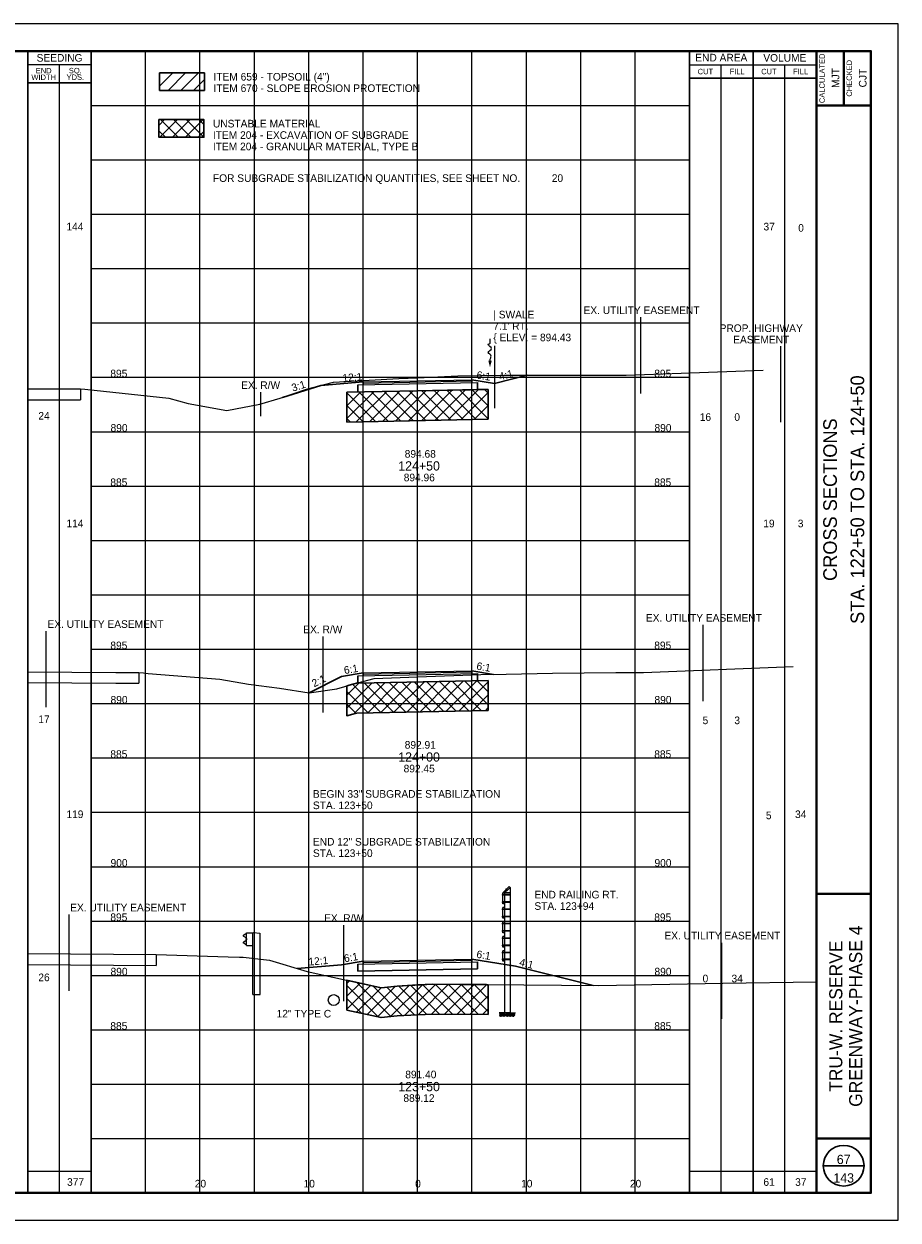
# Paper-space layout 'Layout1' of a CAD drawing. Header units: feet. Extents: x -1005 to 2379, y -670 to 6548.
# Tile 49 of 69: x 80 to 160, y 3332 to 3442. Entities that reach past the tile are written whole.
import ezdxf
from ezdxf.enums import TextEntityAlignment as Align

# ---------------------------------------------------------------- set-up
doc = ezdxf.new("R2010")
doc.units = ezdxf.units.FT
doc.header["$LTSCALE"] = 5
doc.header["$MEASUREMENT"] = 0
for name, pattern in [('cl5', [50, 1.25, -1.25, 45, -1.25, 1.25]), ('DGN Style 2', [150.837143, 90.502286, -60.334857]), ('DGN Style 3', [211.172, 150.837143, -60.334857]), ('esmtshpr', [5.35, 1, -0.175, -0.175, 4]), ('esmtuex', [4.65, 0.8, -0.275, -0.275, 0.8, -0.3, 0.8, -0.3, 0.8, -0.3]), ('fencepr', [1, 0.925, 0.075]), ('rowex', [4.85, 0.8, -0.375, -0.375, 0.8, -0.3, 0.8, -0.3, 0.8, -0.3])]:
    doc.linetypes.add(name, pattern=pattern)
for name, color, linetype, lineweight in [('DR_P_Erosion_Control', 7, 'Continuous', 13), ('DR_P_Flow_Arrow', 151, 'Continuous', 13), ('DR_P_Storm_Sewer', 151, 'Continuous', 13), ('DR_P_Text', 7, 'Continuous', 13), ('GE_P_CL_5', 7, 'cl5', 13), ('PV_P_Text', 7, 'Continuous', 13), ('PV_X_EOP', 7, 'DGN Style 3', 0), ('RD_P_Cells', 7, 'Continuous', 0), ('RD_P_Fence', 230, 'fencepr', 13), ('RD_X_Cells', 7, 'Continuous', 0), ('RW_P_Esmt_SH', 193, 'esmtshpr', 40), ('RW_X_Esmt_U', 6, 'esmtuex', 30), ('RW_X_Fee_RW', 6, 'rowex', 30), ('SH_Border', 7, 'Continuous', 40), ('SH_Data', 7, 'Continuous', 0), ('SH_Major_Grid_Line', 254, 'Continuous', 13), ('SH_Text', 7, 'Continuous', 13), ('TX_P_20', 7, 'Continuous', 13), ('TX_P_5', 7, 'Continuous', 13), ('TX_X_5', 7, 'Continuous', 0), ('XS_P_Finished_Grade', 3, 'Continuous', 30), ('XS_P_Pavt_Surface', 251, 'Continuous', 13), ('XS_P_Subgrade', 4, 'Continuous', 30), ('XS_P_Undercut', 230, 'Continuous', 30), ('XS_X_Ground_Line', 3, 'DGN Style 2', 13)]:
    doc.layers.add(name, color=color, linetype=linetype, lineweight=lineweight)
doc.layers.add('SH_Cut_Line', color=7, linetype='DGN Style 3', lineweight=0, plot=False)
doc.layers.add('XS_P_Pavt_Layers', color=251, linetype='Continuous', lineweight=0, transparency=0.5)
doc.styles.add('Slanted-Normal LS 0.50', font='font31.shx', dxfattribs={"height": 0.14})
doc.styles.add('Slanted-Sub Title', font='font31.shx', dxfattribs={"height": 0.17})
doc.styles.add('Style-font30', font='font30.shx')
doc.styles.add('Style-font31', font='font31.shx')
doc.styles.add('Style-font70', font='font70.shx')

# ---------------------------------------------------------------- blocks, each defined once
blk = doc.blocks.new('XS POINT_302')
at = {"layer": 'RW_X_Fee_RW', "linetype": 'DGN Style 3', "lineweight": 0}
blk.add_line((0, 3.5), (0, -3.5), dxfattribs=at)
blk = doc.blocks.new('GPKLBL_231')
at = {"layer": 'TX_P_5', "linetype": 'Continuous', "insert": (-0.48, 1), "char_height": 0.7, "attachment_point": 1, "rotation": 345.9638, "line_spacing_factor": 0.66, "style": 'Style-font31'}
blk.add_mtext('4:1', dxfattribs=at)
blk = doc.blocks.new('GRLT')
at = {"layer": 'RD_X_Cells', "linetype": 'DGN Style 3'}
for p, q in [((-1.51, 2.21), (-1.56, 2.19)), ((-0.97, 2.29), (-1.51, 2.21)), ((-0.89, 2.25), (-0.97, 2.29)), ((-0.31, 2.25), (-0.89, 2.25)), ((-0.89, -0.16), (-0.89, 2.25)), ((-0.31, 1.08), (-0.31, 2.25)), ((-1.56, -0.16), (-1.56, 2.19)), ((-0.31, 1.08), (-0.89, 1.08)), ((-1.56, -3.42), (-1.56, -0.16)), ((-0.89, -3.42), (-0.89, -0.16)), ((-0.89, -3.42), (-1.56, -3.42))]:
    blk.add_line(p, q, dxfattribs=at)
at = {"layer": 'RD_X_Cells', "linetype": 'DGN Style 3', "flags": 128}
blk.add_lwpolyline([(-0.31, 1.16), (-0.22, 1.17), (-0.06, 1.29), (-0.06, 1.29, 0.51949), (-0.06, 1.41), (-0.06, 1.41), (-0.26, 1.56), (-0.26, 1.56, -0.244874), (-0.3, 1.62), (-0.3, 1.62), (-0.3, 1.67), (-0.3, 1.71), (-0.3, 1.71, -0.244874), (-0.26, 1.78), (-0.26, 1.78), (-0.06, 1.92), (-0.06, 1.92, 0.51949), (-0.06, 2.05), (-0.06, 2.05), (-0.22, 2.16), (-0.31, 2.18)], format="xyb", dxfattribs=at)
for points in [[(-0.29, 1.73), (-0.29, 1.61), (-0.3, 1.61), (-0.3, 1.73), (-0.29, 1.73)], [(-0.29, 1.7), (-0.29, 1.64), (-0.26, 1.64), (-0.26, 1.7), (-0.29, 1.7)]]:
    blk.add_lwpolyline(points, close=True, dxfattribs=at)
blk = doc.blocks.new('GPKLBL_232')
at = {"layer": 'TX_P_5', "linetype": 'Continuous', "extrusion": (0, 0, -1), "insert": (-0.46, 0.97), "char_height": 0.7, "attachment_point": 3, "text_direction": (-0.986394, 0.164399, 0), "line_spacing_factor": 0.6, "style": 'Style-font31'}
blk.add_mtext('6:1', dxfattribs=at)
blk = doc.blocks.new('GPKLBL_233')
at = {"layer": 'TX_P_5', "linetype": 'Continuous', "insert": (-0.51, 0.98), "char_height": 0.7, "attachment_point": 1, "rotation": 350.5377, "line_spacing_factor": 0.6, "style": 'Style-font31'}
blk.add_mtext('6:1', dxfattribs=at)
blk = doc.blocks.new('GPKLBL_234')
at = {"layer": 'TX_P_5', "linetype": 'Continuous', "insert": (-1.03, 0.8), "char_height": 0.7, "attachment_point": 1, "rotation": 4.8094, "line_spacing_factor": 0.9, "style": 'Style-font31'}
blk.add_mtext('12:1', dxfattribs=at)
blk = doc.blocks.new('XS POINT_303')
at = {"layer": 'RW_X_Esmt_U', "linetype": 'DGN Style 3', "lineweight": 0}
blk.add_line((0, 3.5), (0, -3.5), dxfattribs=at)
blk = doc.blocks.new('XS POINT_304')
at = {"layer": 'RW_X_Esmt_U', "linetype": 'DGN Style 3', "lineweight": 0}
blk.add_line((0, 3.5), (0, -3.5), dxfattribs=at)
blk = doc.blocks.new('RCP')
at = {"layer": 'RD_P_Cells'}
for points, knots in [([(0.02, 0.09), (0.03, 0.1), (0.05, 0.11), (0.07, 0.11), (0.07, 0.12), (0.08, 0.1), (0.08, 0.09), (0.08, 0.08), (0.07, 0.07), (0.06, 0.06), (0.05, 0.05), (0.02, 0.04), (0.02, 0.05), (0.01, 0.06), (0.01, 0.07), (0.01, 0.08), (0.01, 0.08), (0.01, 0.08), (0.01, 0.09), (0.02, 0.09), (0.02, 0.09), (0.02, 0.09)], [0, 0, 0, 0, 0.258176, 0.258176, 0.258176, 0.385117, 0.385117, 0.385117, 0.555016, 0.555016, 0.555016, 0.785627, 0.785627, 0.785627, 0.908123, 0.908123, 0.908123, 0.969027, 0.969027, 0.969027, 1, 1, 1, 1]), ([(0.05, 0.33), (0.06, 0.33), (0.06, 0.34), (0.07, 0.34), (0.08, 0.35), (0.09, 0.35), (0.1, 0.35), (0.11, 0.35), (0.12, 0.35), (0.12, 0.34), (0.13, 0.33), (0.13, 0.33), (0.13, 0.32), (0.12, 0.31), (0.12, 0.3), (0.11, 0.29), (0.1, 0.28), (0.09, 0.28), (0.08, 0.28), (0.07, 0.28), (0.05, 0.27), (0.04, 0.28), (0.04, 0.29), (0.03, 0.29), (0.03, 0.3), (0.03, 0.31), (0.04, 0.32), (0.04, 0.32), (0.04, 0.32), (0.04, 0.33), (0.05, 0.33)], [0, 0, 0, 0, 0.107172, 0.107172, 0.107172, 0.224609, 0.224609, 0.224609, 0.311187, 0.311187, 0.311187, 0.390245, 0.390245, 0.390245, 0.521508, 0.521508, 0.521508, 0.650159, 0.650159, 0.650159, 0.785017, 0.785017, 0.785017, 0.874079, 0.874079, 0.874079, 0.953282, 0.953282, 0.953282, 1, 1, 1, 1]), ([(0.16, 0.26), (0.17, 0.26), (0.19, 0.27), (0.2, 0.27), (0.22, 0.27), (0.22, 0.25), (0.23, 0.23), (0.23, 0.22), (0.23, 0.2), (0.22, 0.19), (0.2, 0.18), (0.19, 0.17), (0.17, 0.17), (0.16, 0.16), (0.14, 0.16), (0.13, 0.17), (0.12, 0.17), (0.11, 0.18), (0.11, 0.18), (0.1, 0.2), (0.1, 0.22), (0.11, 0.23), (0.11, 0.24), (0.12, 0.24), (0.13, 0.25), (0.13, 0.25), (0.14, 0.26), (0.15, 0.26), (0.15, 0.26), (0.15, 0.26), (0.16, 0.26)], [0, 0, 0, 0, 0.126661, 0.126661, 0.126661, 0.253188, 0.253188, 0.253188, 0.368171, 0.368171, 0.368171, 0.509113, 0.509113, 0.509113, 0.63015, 0.63015, 0.63015, 0.70369, 0.70369, 0.70369, 0.826515, 0.826515, 0.826515, 0.907901, 0.907901, 0.907901, 0.976801, 0.976801, 0.976801, 1, 1, 1, 1]), ([(0.16, 0.11), (0.17, 0.11), (0.18, 0.11), (0.19, 0.12), (0.21, 0.12), (0.23, 0.12), (0.25, 0.1), (0.26, 0.09), (0.26, 0.07), (0.26, 0.06), (0.25, 0.05), (0.24, 0.03), (0.23, 0.02), (0.21, 0), (0.18, 0), (0.16, 0.01), (0.15, 0.02), (0.13, 0.03), (0.13, 0.05), (0.12, 0.06), (0.13, 0.07), (0.14, 0.08), (0.14, 0.09), (0.14, 0.09), (0.15, 0.1), (0.15, 0.1), (0.15, 0.1), (0.16, 0.11)], [0, 0, 0, 0, 0.098896, 0.098896, 0.098896, 0.24332, 0.24332, 0.24332, 0.355319, 0.355319, 0.355319, 0.496743, 0.496743, 0.496743, 0.673566, 0.673566, 0.673566, 0.816859, 0.816859, 0.816859, 0.906168, 0.906168, 0.906168, 0.969895, 0.969895, 0.969895, 1, 1, 1, 1]), ([(0.29, 0.35), (0.3, 0.35), (0.31, 0.36), (0.32, 0.36), (0.34, 0.36), (0.34, 0.33), (0.34, 0.32), (0.33, 0.31), (0.32, 0.3), (0.31, 0.3), (0.3, 0.29), (0.28, 0.29), (0.27, 0.3), (0.27, 0.31), (0.27, 0.32), (0.27, 0.33), (0.27, 0.33), (0.28, 0.34), (0.28, 0.34), (0.28, 0.35), (0.28, 0.35), (0.29, 0.35)], [0, 0, 0, 0, 0.188286, 0.188286, 0.188286, 0.356428, 0.356428, 0.356428, 0.541746, 0.541746, 0.541746, 0.732506, 0.732506, 0.732506, 0.852511, 0.852511, 0.852511, 0.937171, 0.937171, 0.937171, 1, 1, 1, 1]), ([(0.31, 0.2), (0.32, 0.21), (0.33, 0.21), (0.34, 0.22), (0.35, 0.22), (0.36, 0.2), (0.36, 0.18), (0.37, 0.17), (0.36, 0.16), (0.35, 0.14), (0.34, 0.13), (0.33, 0.13), (0.32, 0.12), (0.31, 0.12), (0.3, 0.12), (0.29, 0.13), (0.28, 0.14), (0.27, 0.15), (0.27, 0.16), (0.28, 0.17), (0.28, 0.19), (0.29, 0.19), (0.29, 0.2), (0.3, 0.2), (0.31, 0.2)], [0, 0, 0, 0, 0.135762, 0.135762, 0.135762, 0.276579, 0.276579, 0.276579, 0.425633, 0.425633, 0.425633, 0.565886, 0.565886, 0.565886, 0.678149, 0.678149, 0.678149, 0.814077, 0.814077, 0.814077, 0.922173, 0.922173, 0.922173, 1, 1, 1, 1])]:
    blk.add_open_spline(points, degree=3, knots=knots, dxfattribs=at)
blk = doc.blocks.new('XS POINT_305')
at = {"layer": 'RW_X_Fee_RW', "linetype": 'DGN Style 3', "lineweight": 0}
blk.add_line((0, 3.5), (0, -3.5), dxfattribs=at)
blk = doc.blocks.new('GPKLBL_235')
at = {"layer": 'TX_P_5', "linetype": 'Continuous', "extrusion": (0, 0, -1), "insert": (-0.46, 0.97), "char_height": 0.7, "attachment_point": 3, "text_direction": (-0.986394, 0.164399, 0), "line_spacing_factor": 0.6, "style": 'Style-font31'}
blk.add_mtext('6:1', dxfattribs=at)
blk = doc.blocks.new('GPKLBL_236')
at = {"layer": 'TX_P_5', "linetype": 'Continuous', "insert": (-0.51, 0.98), "char_height": 0.7, "attachment_point": 1, "rotation": 350.5377, "line_spacing_factor": 0.6, "style": 'Style-font31'}
blk.add_mtext('6:1', dxfattribs=at)
blk = doc.blocks.new('GPKLBL_237')
at = {"layer": 'TX_P_5', "linetype": 'Continuous', "insert": (-1.34, 0.37), "char_height": 0.7, "attachment_point": 1, "rotation": 26.4834, "line_spacing_factor": 0.6, "style": 'Style-font31'}
blk.add_mtext('2:1', dxfattribs=at)
blk = doc.blocks.new('XS POINT_306')
at = {"layer": 'RW_X_Esmt_U', "linetype": 'DGN Style 3', "lineweight": 0}
blk.add_line((0, 3.5), (0, -3.5), dxfattribs=at)
blk = doc.blocks.new('XS POINT_307')
at = {"layer": 'RW_X_Esmt_U', "linetype": 'DGN Style 3', "lineweight": 0}
blk.add_line((0, 3.5), (0, -3.5), dxfattribs=at)
blk = doc.blocks.new('GPKLBL_238')
at = {"layer": 'TX_P_5', "linetype": 'Continuous', "insert": (-0.93, 0.79), "char_height": 0.7, "attachment_point": 1, "rotation": 4.7636, "line_spacing_factor": 0.6, "style": 'Style-font31'}
blk.add_mtext('12:1', dxfattribs=at)
blk = doc.blocks.new('XS POINT_308')
at = {"layer": 'RW_P_Esmt_SH', "linetype": 'Continuous', "lineweight": 13}
blk.add_line((0, 3.5), (0, -3.5), dxfattribs=at)
blk = doc.blocks.new('GPKLBL_239')
at = {"layer": 'TX_P_5', "linetype": 'Continuous', "insert": (-0.51, 0.98), "char_height": 0.7, "attachment_point": 1, "rotation": 350.5377, "line_spacing_factor": 0.6, "style": 'Style-font31'}
blk.add_mtext('6:1', dxfattribs=at)
blk = doc.blocks.new('GPKLBL_240')
at = {"layer": 'TX_P_5', "linetype": 'Continuous', "insert": (-1.11, 0.56), "char_height": 0.7, "attachment_point": 1, "rotation": 14.0362, "line_spacing_factor": 0.9, "style": 'Style-font31'}
blk.add_mtext('4:1', dxfattribs=at)
blk = doc.blocks.new('DFL-P_20')
at = {"layer": 'DR_P_Flow_Arrow', "color": 151, "linetype": 'Continuous', "lineweight": 13}
blk.add_open_spline([(-0.08, 0), (-0.081, 0), (-0.082, 0), (-0.083, 0), (-0.094, 0), (-0.105, 0.005), (-0.116, 0.008), (-0.123, 0.01), (-0.131, 0.013), (-0.137, 0.015), (-0.152, 0.02), (-0.165, -0.02), (-0.179, -0.022), (-0.195, -0.023), (-0.212, 0.018), (-0.228, 0.02), (-0.245, 0.021), (-0.266, -0.028), (-0.284, -0.022), (-0.29, -0.02), (-0.287, 0.001), (-0.295, 0.001), (-0.313, 0), (-0.332, 0), (-0.35, 0)], degree=3, knots=[0, 0, 0, 0, 0.009646, 0.009646, 0.009646, 0.112481, 0.112481, 0.112481, 0.179673, 0.179673, 0.179673, 0.350625, 0.350625, 0.350625, 0.544565, 0.544565, 0.544565, 0.756426, 0.756426, 0.756426, 0.832712, 0.832712, 0.832712, 1, 1, 1, 1], dxfattribs=at)
at = {"layer": 'DR_P_Flow_Arrow', "color": 151, "linetype": 'Continuous', "lineweight": 0, "extrusion": (0, 0, -1)}
blk.add_solid([(0.08, 0.021), (0, 0), (0.08, -0.021)], dxfattribs=at)
blk = doc.blocks.new('XS POINT_309')
at = {"layer": 'RW_X_Esmt_U', "linetype": 'DGN Style 3', "lineweight": 0}
blk.add_line((0, 3.5), (0, -3.5), dxfattribs=at)
blk = doc.blocks.new('GPKLBL_241')
at = {"layer": 'TX_P_5', "insert": (-0.99, 0.97), "char_height": 0.7, "attachment_point": 2, "rotation": 17.5557, "line_spacing_factor": 0.9, "style": 'Style-font31'}
blk.add_mtext('3:1', dxfattribs=at)

psp = doc.layouts.get("Layout1")

# ---------------------------------------------------------------- hatches: boundary and pattern name
at = {"layer": 'DR_P_Erosion_Control'}
h = psp.add_hatch(dxfattribs=at)
h.set_pattern_fill('HATCH', color=256, style=0, pattern_type=2)
h.set_pattern_definition([(45, (100.7339, 3437.163), (-0.589255, 0.589255), [])])
h.paths.add_polyline_path([(92.1, 3436.39), (96.24, 3436.39), (96.24, 3438), (92.1, 3438)])
at = {"layer": 'XS_P_Undercut', "lineweight": 0}
h = psp.add_hatch(dxfattribs=at)
h.set_pattern_fill('CROSSHATCH', color=256, style=0, pattern_type=2)
h.set_pattern_definition([(45, (95.337, 3428.2094), (-0.58926, 0.58926), []), (315, (95.337, 3428.2094), (0.58926, 0.58926), [])])
h.paths.add_polyline_path([(92.05, 3432.08), (96.19, 3432.08), (96.19, 3433.7), (92.05, 3433.7)])
h = psp.add_hatch(dxfattribs=at)
h.set_pattern_fill('CROSSHATCH', color=256, style=0, pattern_type=2)
h.set_pattern_definition([(45, (115.2312, 3407.3923), (-0.58926, 0.58926), []), (315, (115.2312, 3407.3923), (0.58926, 0.58926), [])])
h.paths.add_polyline_path([(110.33, 3408.65), (109.33, 3408.63), (109.33, 3405.88), (122.33, 3406.14), (122.33, 3408.89), (121.33, 3408.87)])
h = psp.add_hatch(dxfattribs=at)
h.set_pattern_fill('CROSSHATCH', color=256, style=0, pattern_type=2)
h.set_pattern_definition([(45, (115.9836, 3380.3503), (-0.58926, 0.58926), []), (315, (115.9836, 3380.3503), (0.58926, 0.58926), [])])
h.paths.add_polyline_path([(110.33, 3381.88), (110.33, 3381.9), (109.88, 3381.78), (109.33, 3381.62), (109.33, 3378.87), (109.88, 3379.03), (110.26, 3379.13), (122.33, 3379.37), (122.33, 3382.12), (121.33, 3382.1)])
h = psp.add_hatch(dxfattribs=at)
h.set_pattern_fill('CROSSHATCH', color=256, style=0, pattern_type=2)
h.set_pattern_definition([(45, (112.7713, 3352.9829), (-0.589255, 0.589255), []), (315, (112.7713, 3352.9829), (0.589255, 0.589255), [])])
h.paths.add_polyline_path([(113.96, 3354.02), (112.47, 3353.87), (109.33, 3354.56), (109.33, 3351.81), (112.47, 3351.12), (113.96, 3351.27), (115.83, 3351.37), (117.23, 3351.45), (122.33, 3351.39), (122.33, 3354.14), (122.18, 3354.15), (117.23, 3354.2), (115.83, 3354.12)])

# ---------------------------------------------------------------- linework, layer by layer
at = {"layer": 'DR_P_Erosion_Control', "flags": 128}
for points in [[(92.1, 3438), (96.24, 3438), (96.24, 3436.39), (92.1, 3436.39), (92.1, 3438)], [(92.1, 3436.39), (96.24, 3436.39), (96.24, 3438), (92.1, 3438), (92.1, 3436.39)]]:
    psp.add_lwpolyline(points, close=True, dxfattribs=at)
at = {"layer": 'DR_P_Storm_Sewer'}
psp.add_circle((108.12, 3352.73), 0.5, dxfattribs=at)
at = {"layer": 'GE_P_CL_5'}
psp.add_line((122.9, 3412.89), (122.9, 3407.17), dxfattribs=at)
at = {"layer": 'PV_X_EOP'}
for p, q in [((84.84, 3408.94), (84.84, 3407.94)), ((90.2, 3382.87), (90.2, 3381.87)), ((91.8, 3356.92), (91.8, 3355.92))]:
    psp.add_line(p, q, dxfattribs=at)
at = {"layer": 'RD_P_Fence', "linetype": 'Continuous'}
for p, q in [((124.24, 3363.17), (123.74, 3362.67)), ((124.33, 3363.08), (123.83, 3362.58)), ((123.95, 3362.91), (124, 3362.96)), ((124.09, 3362.79), (123.95, 3362.93)), ((123.96, 3362.89), (123.95, 3362.91)), ((124.12, 3362.82), (123.98, 3362.96)), ((124.02, 3362.95), (124, 3362.96)), ((124.33, 3363.08), (124.33, 3351.55)), ((124.33, 3362.43), (123.63, 3362.43)), ((124.33, 3362.39), (123.63, 3362.39)), ((124.33, 3361.76), (123.63, 3361.76)), ((124.33, 3361.72), (123.63, 3361.72)), ((123.67, 3362.45), (123.65, 3362.45)), ((123.65, 3362.37), (123.65, 3362.45)), ((123.67, 3362.37), (123.65, 3362.37)), ((123.67, 3361.78), (123.65, 3361.78)), ((123.65, 3361.7), (123.65, 3361.78)), ((123.67, 3361.7), (123.65, 3361.7)), ((123.83, 3362.58), (123.67, 3362.58)), ((123.67, 3361.58), (123.67, 3362.58)), ((123.83, 3362.58), (123.83, 3351.55)), ((124.33, 3362.58), (123.83, 3362.58)), ((124.33, 3361.1), (123.63, 3361.1)), ((124.33, 3361.06), (123.63, 3361.06)), ((123.67, 3361.12), (123.65, 3361.12)), ((123.65, 3361.04), (123.65, 3361.12)), ((123.67, 3361.04), (123.65, 3361.04)), ((123.83, 3361.58), (123.67, 3361.58)), ((123.83, 3361.25), (123.67, 3361.25)), ((123.67, 3360.25), (123.67, 3361.25)), ((124.33, 3360.43), (123.63, 3360.43)), ((124.33, 3360.39), (123.63, 3360.39)), ((124.33, 3359.77), (123.63, 3359.77)), ((124.33, 3359.73), (123.63, 3359.73)), ((123.67, 3360.45), (123.65, 3360.45)), ((123.65, 3360.37), (123.65, 3360.45)), ((123.67, 3360.37), (123.65, 3360.37)), ((123.67, 3359.79), (123.65, 3359.79)), ((123.65, 3359.71), (123.65, 3359.79)), ((123.67, 3359.71), (123.65, 3359.71)), ((123.83, 3360.25), (123.67, 3360.25)), ((123.83, 3359.92), (123.67, 3359.92)), ((123.67, 3358.92), (123.67, 3359.92)), ((124.33, 3359.1), (123.63, 3359.1)), ((124.33, 3359.06), (123.63, 3359.06)), ((124.33, 3358.44), (123.63, 3358.44)), ((124.33, 3358.4), (123.63, 3358.4)), ((123.67, 3359.12), (123.65, 3359.12)), ((123.65, 3359.04), (123.65, 3359.12)), ((123.67, 3359.04), (123.65, 3359.04)), ((123.67, 3358.46), (123.65, 3358.46)), ((123.65, 3358.38), (123.65, 3358.46)), ((123.67, 3358.38), (123.65, 3358.38)), ((123.83, 3358.92), (123.67, 3358.92)), ((123.83, 3358.59), (123.67, 3358.59)), ((123.67, 3357.59), (123.67, 3358.59)), ((124.33, 3357.77), (123.63, 3357.77)), ((124.33, 3357.73), (123.63, 3357.73)), ((123.67, 3357.79), (123.65, 3357.79)), ((123.65, 3357.71), (123.65, 3357.79)), ((123.67, 3357.71), (123.65, 3357.71)), ((123.83, 3357.59), (123.67, 3357.59)), ((123.83, 3357.26), (123.67, 3357.26)), ((123.67, 3356.3), (123.67, 3357.26)), ((124.33, 3357.11), (123.63, 3357.11)), ((124.33, 3357.07), (123.63, 3357.07)), ((124.33, 3356.49), (123.63, 3356.49)), ((124.33, 3356.44), (123.63, 3356.44)), ((123.67, 3357.13), (123.65, 3357.13)), ((123.65, 3357.05), (123.65, 3357.13)), ((123.67, 3357.05), (123.65, 3357.05)), ((123.67, 3356.51), (123.65, 3356.51)), ((123.65, 3356.42), (123.65, 3356.51)), ((123.67, 3356.42), (123.65, 3356.42)), ((123.83, 3356.3), (123.67, 3356.3)), ((124.33, 3351.55), (123.83, 3351.55))]:
    psp.add_line(p, q, dxfattribs=at)
at = {"layer": 'RD_P_Fence'}
for p, q in [((123.95, 3362.93), (123.98, 3362.96)), ((124.33, 3363.08), (124.24, 3363.17)), ((123.63, 3362.39), (123.63, 3362.43)), ((123.63, 3361.72), (123.63, 3361.76)), ((123.83, 3362.58), (123.74, 3362.67)), ((123.63, 3361.06), (123.63, 3361.1)), ((123.63, 3360.39), (123.63, 3360.43)), ((123.63, 3359.73), (123.63, 3359.77)), ((123.63, 3359.06), (123.63, 3359.1)), ((123.63, 3358.4), (123.63, 3358.44)), ((123.63, 3357.73), (123.63, 3357.77)), ((123.63, 3357.07), (123.63, 3357.11)), ((123.63, 3356.44), (123.63, 3356.49))]:
    psp.add_line(p, q, dxfattribs=at)
at = {"layer": 'RD_P_Fence', "ltscale": 1.166667, "extrusion": (0, 0, -1)}
for centre in [(-124.32, 3362.41), (-124.32, 3361.74), (-124.32, 3361.08), (-124.32, 3360.41), (-124.32, 3359.75), (-124.32, 3359.08), (-124.32, 3358.42), (-124.32, 3357.75), (-124.32, 3357.09), (-124.32, 3356.46)]:
    psp.add_arc(centre, 0.03, 119.8659, 240.1341, dxfattribs=at)
at = {"layer": 'RW_X_Fee_RW', "linetype": 'DGN Style 3', "lineweight": 0}
psp.add_line((101.4, 3408.63), (101.4, 3406.42), dxfattribs=at)
at = {"layer": 'SH_Border', "color": 7, "linetype": 'Continuous', "lineweight": 40}
for p, q in [((152.5, 3335), (152.5, 3440)), ((155, 3440), (155, 3435)), ((152.5, 3435), (157.5, 3435)), ((152.5, 3362.5), (157.5, 3362.5)), ((152.5, 3340), (157.5, 3340))]:
    psp.add_line(p, q, dxfattribs=at)
at = {"layer": 'SH_Border', "color": 7, "linetype": 'Continuous', "lineweight": 40, "flags": 128}
psp.add_lwpolyline([(0, 3440), (157.5, 3440), (157.5, 3335), (0, 3335), (0, 3440)], close=True, dxfattribs=at)
at = {"layer": 'SH_Cut_Line', "color": 7, "linetype": 'DGN Style 3', "lineweight": 0, "flags": 128}
psp.add_lwpolyline([(-10, 3332.5), (160, 3332.5), (160, 3442.5), (-10, 3442.5), (-10, 3332.5)], close=True, dxfattribs=at)
at = {"layer": 'SH_Data', "color": 7, "linetype": 'Continuous', "lineweight": 30}
for p, q in [((80, 3335), (80, 3440)), ((85.83, 3335), (85.83, 3440)), ((140.83, 3335), (140.83, 3440)), ((146.67, 3335), (146.67, 3440)), ((85.83, 3437.08), (80, 3437.08)), ((140.83, 3437.5), (152.5, 3437.5)), ((153.12, 3337.5), (156.88, 3337.5))]:
    psp.add_line(p, q, dxfattribs=at)
at = {"layer": 'SH_Data', "color": 7, "linetype": 'Continuous', "lineweight": 0}
for p, q in [((85.83, 3438.75), (80, 3438.75)), ((140.83, 3438.75), (152.5, 3438.75))]:
    psp.add_line(p, q, dxfattribs=at)
at = {"layer": 'SH_Data', "color": 7, "linetype": 'Continuous', "lineweight": 13}
for p, q in [((82.92, 3335), (82.92, 3438.75)), ((143.75, 3335), (143.75, 3438.75)), ((149.58, 3335), (149.58, 3438.75)), ((80, 3337), (85.83, 3337)), ((140.83, 3337), (152.5, 3337))]:
    psp.add_line(p, q, dxfattribs=at)
at = {"layer": 'SH_Data', "color": 7, "linetype": 'Continuous', "lineweight": 30}
psp.add_circle((155, 3337.5), 1.87, dxfattribs=at)
at = {"layer": 'SH_Major_Grid_Line', "color": 254, "linetype": 'Continuous', "lineweight": 13}
for p, q in [((90.83, 3335), (90.83, 3440)), ((95.83, 3335), (95.83, 3440)), ((100.83, 3335), (100.83, 3440)), ((105.83, 3335), (105.83, 3440)), ((110.83, 3335), (110.83, 3440)), ((115.83, 3335), (115.83, 3440)), ((120.83, 3335), (120.83, 3440)), ((125.83, 3335), (125.83, 3440)), ((130.83, 3335), (130.83, 3440)), ((135.83, 3335), (135.83, 3440)), ((85.83, 3435), (140.83, 3435)), ((85.83, 3430), (140.83, 3430)), ((85.83, 3425), (140.83, 3425)), ((85.83, 3420), (140.83, 3420)), ((85.83, 3415), (140.83, 3415)), ((85.83, 3410), (140.83, 3410)), ((85.83, 3405), (140.83, 3405)), ((85.83, 3400), (140.83, 3400)), ((85.83, 3395), (140.83, 3395)), ((85.83, 3390), (140.83, 3390)), ((85.83, 3385), (140.83, 3385)), ((85.83, 3380), (140.83, 3380)), ((85.83, 3375), (140.83, 3375)), ((85.83, 3370), (140.83, 3370)), ((85.83, 3365), (140.83, 3365)), ((85.83, 3360), (140.83, 3360)), ((85.83, 3355), (140.83, 3355)), ((85.83, 3350), (140.83, 3350)), ((85.83, 3345), (140.83, 3345)), ((85.83, 3340), (140.83, 3340))]:
    psp.add_line(p, q, dxfattribs=at)
at = {"layer": 'XS_P_Finished_Grade'}
for p, q in [((125.92, 3410.19), (122.9, 3409.43)), ((103.4, 3408.14), (106.93, 3409.25)), ((106.93, 3409.25), (110.83, 3409.58)), ((122.9, 3409.43), (120.83, 3409.78)), ((108.83, 3382.48), (110.83, 3382.81)), ((122.82, 3382.68), (120.83, 3383.01)), ((108.83, 3382.48), (105.87, 3381)), ((108.83, 3355.97), (110.83, 3356.3)), ((124.83, 3355.84), (120.83, 3356.5)), ((104.77, 3355.63), (108.83, 3355.97)), ((131.96, 3354.06), (124.83, 3355.84))]:
    psp.add_line(p, q, dxfattribs=at)
at = {"layer": 'XS_P_Pavt_Layers', "color": 2, "lineweight": 13}
for p, q in [((110.33, 3409.32), (121.33, 3409.54)), ((110.83, 3409.47), (120.83, 3409.67)), ((110.33, 3382.55), (121.33, 3382.77)), ((110.83, 3382.71), (120.83, 3382.91)), ((110.33, 3356.04), (121.33, 3356.26)), ((110.83, 3356.2), (120.83, 3356.4))]:
    psp.add_line(p, q, dxfattribs=at)
at = {"layer": 'XS_P_Pavt_Surface', "color": 193}
for p, q in [((110.83, 3409.58), (120.83, 3409.78)), ((110.83, 3409.58), (110.83, 3409.33)), ((120.83, 3409.78), (120.83, 3409.53)), ((110.83, 3382.81), (120.83, 3383.01)), ((110.83, 3382.81), (110.83, 3382.56)), ((120.83, 3383.01), (120.83, 3382.76)), ((110.83, 3356.3), (120.83, 3356.5)), ((110.83, 3356.3), (110.83, 3356.05)), ((120.83, 3356.5), (120.83, 3356.25))]:
    psp.add_line(p, q, dxfattribs=at)
at = {"layer": 'XS_P_Subgrade'}
for p, q in [((110.33, 3409.32), (110.33, 3408.65)), ((121.33, 3409.54), (121.33, 3408.87)), ((109.33, 3408.63), (122.33, 3408.89)), ((110.33, 3382.55), (110.33, 3381.88)), ((121.33, 3382.77), (121.33, 3382.1)), ((110.33, 3381.88), (122.33, 3382.12)), ((121.33, 3356.26), (121.33, 3355.6)), ((110.33, 3356.04), (110.33, 3355.38)), ((110.33, 3355.38), (121.33, 3355.6))]:
    psp.add_line(p, q, dxfattribs=at)
at = {"layer": 'XS_P_Subgrade', "lineweight": 13}
for p, q in [((123.83, 3351.55), (123.33, 3351.55)), ((124.33, 3351.55), (124.83, 3351.55))]:
    psp.add_line(p, q, dxfattribs=at)
at = {"layer": 'XS_P_Undercut'}
for p, q in [((109.33, 3408.63), (109.33, 3405.88)), ((122.33, 3408.89), (122.33, 3406.14)), ((109.33, 3405.88), (122.33, 3406.14)), ((109.33, 3381.62), (109.33, 3378.87)), ((122.33, 3382.12), (122.33, 3379.37)), ((110.26, 3379.13), (122.33, 3379.37)), ((109.33, 3354.56), (109.33, 3351.81)), ((122.33, 3354.14), (122.33, 3351.39))]:
    psp.add_line(p, q, dxfattribs=at)
at = {"layer": 'XS_P_Undercut', "flags": 128}
psp.add_lwpolyline([(92.05, 3433.7), (96.19, 3433.7), (96.19, 3432.08), (92.05, 3432.08), (92.05, 3433.7)], close=True, dxfattribs=at)
at = {"layer": 'XS_P_Undercut', "lineweight": 0, "flags": 128}
for points in [[(92.05, 3432.08), (96.19, 3432.08), (96.19, 3433.7), (92.05, 3433.7), (92.05, 3432.08)], [(110.33, 3408.65), (109.33, 3408.63), (109.33, 3405.88), (122.33, 3406.14), (122.33, 3408.89), (121.33, 3408.87), (110.33, 3408.65)], [(110.33, 3381.88), (110.33, 3381.9), (109.88, 3381.78), (109.33, 3381.62), (109.33, 3378.87), (109.88, 3379.03), (110.26, 3379.13), (122.33, 3379.37), (122.33, 3382.12), (121.33, 3382.1), (110.33, 3381.88)], [(113.96, 3354.02), (112.47, 3353.87), (109.33, 3354.56), (109.33, 3351.81), (112.47, 3351.12), (113.96, 3351.27), (115.83, 3351.37), (117.23, 3351.45), (122.33, 3351.39), (122.33, 3354.14), (122.18, 3354.15), (117.23, 3354.2), (115.83, 3354.12), (113.96, 3354.02)]]:
    psp.add_lwpolyline(points, close=True, dxfattribs=at)
at = {"layer": 'XS_P_Undercut', "flags": 128}
for points in [[(109.33, 3381.62), (109.88, 3381.78), (110.33, 3381.9)], [(109.33, 3378.87), (109.88, 3379.03), (110.26, 3379.13)], [(109.33, 3354.56), (112.47, 3353.87), (113.96, 3354.02), (117.23, 3354.2), (122.33, 3354.14)], [(109.33, 3351.81), (112.47, 3351.12), (113.96, 3351.27), (115.83, 3351.37), (117.23, 3351.45), (122.33, 3351.39)]]:
    psp.add_lwpolyline(points, dxfattribs=at)
at = {"layer": 'XS_X_Ground_Line', "flags": 128}
for points in [[(80, 3408.94), (82.96, 3408.94), (84.84, 3408.94), (85.23, 3408.9), (92.97, 3408.09), (94.74, 3407.6), (98.29, 3406.94), (101.33, 3407.52), (103.2, 3408.07), (105.62, 3408.9), (108.1, 3409.56), (114.1, 3409.88), (115.83, 3409.96), (119.53, 3410.13), (123.77, 3410.19), (135.01, 3410.19), (140.05, 3410.39), (147.6, 3410.65)], [(80, 3407.94), (82.96, 3407.94), (84.84, 3407.94), (84.84, 3407.94)], [(80, 3382.93), (88.08, 3382.87), (90.2, 3382.87), (90.65, 3382.84), (91.08, 3382.77), (97.65, 3382.24), (100.29, 3381.79), (103.15, 3381.42), (105.87, 3381), (108.4, 3381.35), (109.88, 3381.78), (111.83, 3382.3), (115.83, 3382.45), (121.65, 3382.66), (123.99, 3382.69), (128.22, 3382.79), (134.05, 3382.86), (136.6, 3382.86), (150.37, 3383.41)], [(80, 3381.93), (88.08, 3381.87), (90.2, 3381.87), (90.2, 3381.87)], [(80, 3357.01), (91.8, 3356.92), (98.41, 3356.71), (99.45, 3356.68), (99.8, 3356.67), (102.23, 3356.39), (105.69, 3355.35), (112.47, 3353.87), (113.96, 3354.02), (115.83, 3354.12), (117.23, 3354.2), (122.18, 3354.15), (132.5, 3354.07), (143.88, 3354.28), (152.5, 3354.42)], [(80, 3356.01), (91.8, 3355.92)]]:
    psp.add_lwpolyline(points, dxfattribs=at)

# ---------------------------------------------------------------- block references
at = {"layer": 'DR_P_Flow_Arrow', "color": 151, "linetype": 'Continuous', "lineweight": 0, "xscale": 7.5, "yscale": 7.5, "zscale": 7.5, "rotation": 270}
psp.add_blockref('DFL-P_20', (122.49, 3410.93), dxfattribs=at)
at = {"layer": 'RD_P_Cells', "xscale": 0.75, "yscale": 0.75, "zscale": 0.75}
for p in [(123.35, 3351.23), (123.64, 3351.23), (123.95, 3351.23), (124.22, 3351.23), (124.49, 3351.23)]:
    psp.add_blockref('RCP', p, dxfattribs=at)
at = {"layer": 'RD_X_Cells', "linetype": 'DGN Style 3', "extrusion": (0, 0, -1)}
psp.add_blockref('GRLT', (-99.8, 3356.67), dxfattribs=at)
at = {"layer": 'RW_P_Esmt_SH', "linetype": 'Continuous', "lineweight": 13}
psp.add_blockref('XS POINT_308', (149.18, 3409.37), dxfattribs=at)
at = {"layer": 'RW_X_Esmt_U', "linetype": 'DGN Style 3', "lineweight": 0}
for name, p in [('XS POINT_309', (136.33, 3412.02)), ('XS POINT_307', (142.06, 3383.73)), ('XS POINT_306', (81.67, 3383.16)), ('XS POINT_303', (83.76, 3357.09)), ('XS POINT_304', (143.76, 3354.51))]:
    psp.add_blockref(name, p, dxfattribs=at)
at = {"layer": 'RW_X_Fee_RW', "linetype": 'DGN Style 3', "lineweight": 0}
for name, p in [('XS POINT_305', (107.12, 3382.67)), ('XS POINT_302', (109.03, 3356.12))]:
    psp.add_blockref(name, p, dxfattribs=at)
at = {"layer": 'TX_P_5', "linetype": 'Continuous'}
for name, p in [('GPKLBL_238', (109.83, 3409.49)), ('GPKLBL_239', (121.83, 3409.61)), ('GPKLBL_240', (124.35, 3409.84)), ('GPKLBL_236', (121.83, 3382.84)), ('GPKLBL_237', (107.35, 3381.74)), ('GPKLBL_233', (121.83, 3356.34)), ('GPKLBL_234', (106.8, 3355.8)), ('GPKLBL_231', (125.78, 3355.59))]:
    psp.add_blockref(name, p, dxfattribs=at)
at = {"layer": 'TX_P_5'}
psp.add_blockref('GPKLBL_241', (105.77, 3408.57), dxfattribs=at)
at = {"layer": 'TX_P_5', "linetype": 'Continuous', "extrusion": (0, 0, -1)}
for name, p in [('GPKLBL_235', (-109.83, 3382.64)), ('GPKLBL_232', (-109.83, 3356.14))]:
    psp.add_blockref(name, p, dxfattribs=at)

# ---------------------------------------------------------------- texts
at = {"layer": 'DR_P_Text', "char_height": 0.7, "attachment_point": 1, "line_spacing_factor": 0.9}
for s, insert, style in [('ITEM 659 - TOPSOIL (4")\\PITEM 670 - SLOPE EROSION PROTECTION', (97.07, 3437.99), 'Slanted-Sub Title'), ('UNSTABLE MATERIAL\\PITEM 204 - EXCAVATION OF SUBGRADE\\PITEM 204 - GRANULAR MATERIAL, TYPE B', (97.02, 3433.68), 'Slanted-Sub Title'), ('FOR SUBGRADE STABILIZATION QUANTITIES, SEE SHEET NO.', (97.02, 3428.67), 'Slanted-Sub Title'), ('20\\P', (128.17, 3428.67), 'Style-font31'), ('12" TYPE C', (102.87, 3351.83), 'Slanted-Normal LS 0.50')]:
    psp.add_mtext(s, dxfattribs=dict(at, insert=insert, style=style))
at = {"layer": 'PV_P_Text', "char_height": 0.7, "attachment_point": 8, "line_spacing_factor": 0.6, "style": 'Slanted-Normal LS 0.50'}
for s, insert in [(' 894.68', (115.95, 3402.6)), (' 892.91', (115.95, 3375.84)), (' 891.40', (116, 3345.53))]:
    psp.add_mtext(s, dxfattribs=dict(at, insert=insert))
at = {"layer": 'RW_P_Esmt_SH', "linetype": 'Continuous', "lineweight": 13, "insert": (147.42, 3414.87), "char_height": 0.7, "attachment_point": 2, "line_spacing_factor": 0.9, "style": 'Style-font31'}
psp.add_mtext('PROP. HIGHWAY\\PEASEMENT', dxfattribs=at)
at = {"layer": 'RW_X_Esmt_U', "linetype": 'Continuous', "lineweight": 0, "style": 'Style-font31'}
for p in [(136.42, 3416.52), (142.15, 3388.23), (87.14, 3387.66), (89.23, 3361.59), (143.85, 3359.01)]:
    psp.add_text('EX. UTILITY EASEMENT', height=0.7, dxfattribs=at).set_placement(p, align=Align.TOP_CENTER)
at = {"layer": 'RW_X_Fee_RW', "linetype": 'Continuous', "lineweight": 0, "char_height": 0.7, "attachment_point": 2, "line_spacing_factor": 0.66, "style": 'Style-font31'}
for insert in [(101.4, 3409.63), (107.12, 3387.17), (109.03, 3360.62)]:
    psp.add_mtext('EX. R/W\\P', dxfattribs=dict(at, insert=insert))
at = {"layer": 'SH_Data', "color": 7, "linetype": 'Continuous', "lineweight": 13, "style": 'Style-font30'}
for s, p in [('SEEDING', (82.92, 3439.38)), ('END AREA', (143.75, 3439.4)), ('VOLUME', (149.59, 3439.38))]:
    psp.add_text(s, height=0.7, dxfattribs=at).set_placement(p, align=Align.MIDDLE_CENTER)
at = {"layer": 'SH_Data', "color": 7, "linetype": 'Continuous', "lineweight": 0, "style": 'Style-font30'}
for s, p in [('CALCULATED', (152.76, 3437.5)), ('CHECKED', (155.26, 3437.5))]:
    psp.add_text(s, height=0.5, rotation=90, dxfattribs=at).set_placement(p, align=Align.TOP_CENTER)
for s, p in [('CUT', (142.29, 3438.12)), ('FILL', (145.21, 3438.12)), ('CUT', (148.13, 3438.12)), ('FILL', (151.04, 3438.12))]:
    psp.add_text(s, height=0.5, dxfattribs=at).set_placement(p, align=Align.MIDDLE_CENTER)
at = {"layer": 'SH_Data', "color": 7, "linetype": 'Continuous', "lineweight": 13, "style": 'Style-font30'}
for s, p in [('MJT', (154.6, 3437.52)), ('CJT', (157.1, 3437.52))]:
    psp.add_text(s, height=0.7, rotation=90, dxfattribs=at).set_placement(p, align=Align.CENTER)
at = {"layer": 'SH_Data', "color": 7, "linetype": 'Continuous', "lineweight": 0, "style": 'Style-font70'}
for s, p in [('STA. 122+50 TO STA. 124+50', (156.26, 3398.75)), ('CROSS SECTIONS', (153.75, 3398.75))]:
    psp.add_text(s, height=1.25, rotation=90, dxfattribs=at).set_placement(p, align=Align.MIDDLE_CENTER)
at = {"layer": 'SH_Data', "color": 7, "linetype": 'Continuous', "lineweight": 0, "char_height": 0.7, "attachment_point": 5, "line_spacing_factor": 0.728571, "style": 'Style-font30'}
for s, insert in [('\\H0.714286x;END\\PWIDTH', (81.46, 3437.9)), ('\\H0.714286x;SQ.\\PYDS.', (84.37, 3437.9))]:
    psp.add_mtext(s, dxfattribs=dict(at, insert=insert))
at = {"layer": 'SH_Data', "lineweight": 13, "char_height": 0.85, "attachment_point": 8, "style": 'Style-font30'}
for s, insert, line_spacing_factor in [('67\\P', (155, 3337.64), 1.08), ('143\\P', (155, 3335.94), 0.6)]:
    psp.add_mtext(s, dxfattribs=dict(at, insert=insert, line_spacing_factor=line_spacing_factor))
at = {"layer": 'SH_Text', "style": 'Style-font31'}
for s, p in [('895', (88.37, 3410)), ('895', (138.37, 3410)), ('890', (88.39, 3405)), ('890', (138.39, 3405)), ('885', (88.37, 3400)), ('885', (138.37, 3400)), ('895', (88.37, 3385)), ('895', (138.37, 3385)), ('890', (88.39, 3380)), ('890', (138.39, 3380)), ('885', (88.37, 3375)), ('885', (138.37, 3375)), ('900', (88.39, 3365)), ('900', (138.39, 3365)), ('895', (88.37, 3360)), ('895', (138.37, 3360)), ('890', (88.39, 3355)), ('890', (138.39, 3355)), ('885', (88.37, 3350)), ('885', (138.37, 3350)), ('20', (95.87, 3335.5)), ('10', (105.87, 3335.5)), ('0', (115.87, 3335.5)), ('0', (115.87, 3335.5)), ('10', (125.87, 3335.5)), ('20', (135.87, 3335.5))]:
    psp.add_text(s, height=0.7, dxfattribs=at).set_placement(p, align=Align.CENTER)
at = {"layer": 'SH_Text', "char_height": 0.7, "attachment_point": 1, "line_spacing_factor": 0.9, "style": 'Slanted-Sub Title'}
for s, insert in [('BEGIN 33" SUBGRADE STABILIZATION\\PSTA. 123+50', (106.21, 3372.04)), ('END 12" SUBGRADE STABILIZATION\\PSTA. 123+50', (106.21, 3367.64)), ('END RAILING RT.\\PSTA. 123+94', (126.57, 3362.78))]:
    psp.add_mtext(s, dxfattribs=dict(at, insert=insert))
at = {"layer": 'SH_Text', "insert": (155.2, 3351.25), "char_height": 1.2, "attachment_point": 5, "rotation": 90, "line_spacing_factor": 0.9125, "style": 'Slanted-Normal LS 0.50'}
psp.add_mtext('\\Ffont70;TRU-W. RESERVE\\PGREENWAY-PHASE 4', dxfattribs=at)
at = {"layer": 'TX_P_20', "style": 'Slanted-Normal LS 0.50'}
for s, p in [('144', (84.33, 3423.86)), ('37', (148.15, 3423.86)), ('24', (81.49, 3406.46)), ('114', (84.33, 3396.56)), ('19', (148.13, 3396.56)), ('3', (151.04, 3396.56)), ('17', (81.49, 3378.56)), ('119', (84.33, 3369.82)), ('34', (151.05, 3369.82)), ('26', (81.49, 3354.82)), ('377', (84.39, 3336)), ('61', (148.14, 3336)), ('37', (151.06, 3336))]:
    psp.add_text(s, height=0.7, dxfattribs=at).set_placement(p, align=Align.MIDDLE_CENTER)
at = {"layer": 'TX_P_20', "char_height": 0.7, "attachment_point": 5, "line_spacing_factor": 0.6, "style": 'Slanted-Normal LS 0.50'}
for s, insert in [('0', (151.08, 3423.74)), ('16', (142.29, 3406.34)), ('0', (145.21, 3406.34)), ('5', (142.29, 3378.45)), ('3', (145.21, 3378.45)), ('5', (148.11, 3369.71)), ('0', (142.29, 3354.71)), ('34', (145.21, 3354.71))]:
    psp.add_mtext(s, dxfattribs=dict(at, insert=insert))
at = {"layer": 'TX_P_5'}
for s, insert, char_height, attachment_point, line_spacing_factor, style in [("| SWALE\\P7.1' RT.\\P\\{ ELEV. = 894.43", (122.79, 3416.12), 0.7, 1, 0.9, 'Slanted-Normal LS 0.50'), ('124+50 ', (115.97, 3401.85), 0.85, 5, 0.6, 'Slanted-Sub Title'), ('124+00 ', (115.97, 3375.08), 0.85, 5, 0.6, 'Slanted-Sub Title'), ('123+50 ', (115.97, 3344.77), 0.85, 5, 0.6, 'Slanted-Sub Title')]:
    psp.add_mtext(s, dxfattribs=dict(at, insert=insert, char_height=char_height, attachment_point=attachment_point, line_spacing_factor=line_spacing_factor, style=style))
at = {"layer": 'TX_X_5', "style": 'Style-font31'}
for s, p in [('894.96', (115.99, 3401.14)), ('892.45', (115.98, 3374.37)), ('889.12', (115.96, 3344.07))]:
    psp.add_text(s, height=0.7, dxfattribs=at).set_placement(p, align=Align.TOP_CENTER)

doc.saveas('drawing.dxf')
